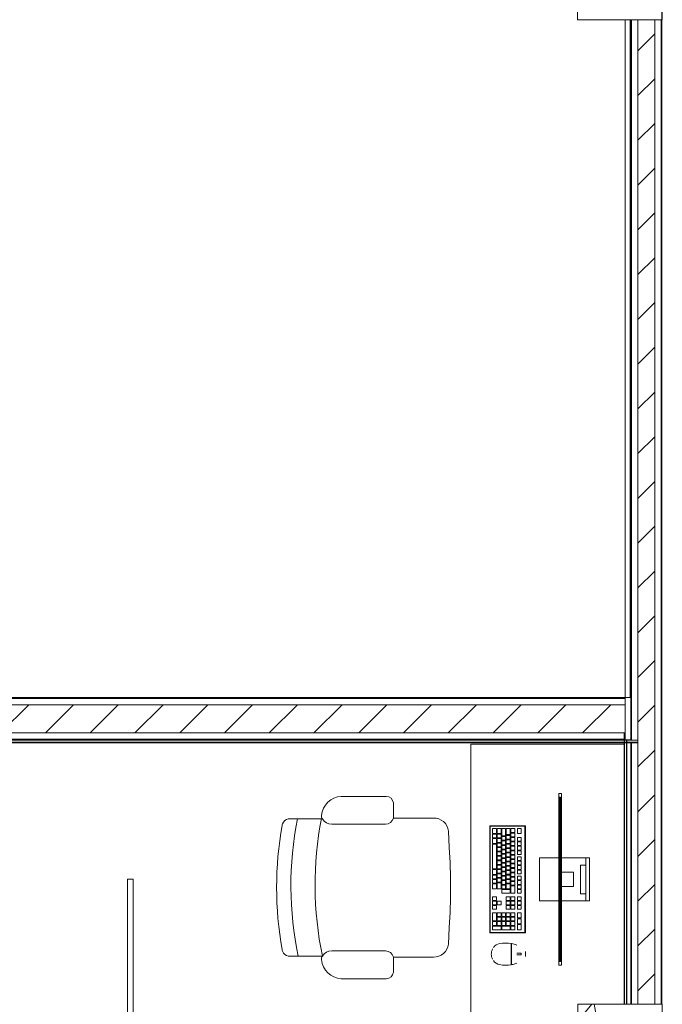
# Model space of a CAD drawing. Header units: metres. Extents: x 1.7 to 42.3, y -72.9 to -47.6.
# Tile 204 of 216: x 37.9 to 40.2, y -61.3 to -57.8. Entities that reach past the tile are written whole.
import ezdxf

# ---------------------------------------------------------------- set-up
doc = ezdxf.new("R2010")
doc.units = ezdxf.units.M
for name, color, linetype, lineweight in [('A-COLS', 7, 'Continuous', 18), ('A-FLOR', 7, 'Continuous', 18), ('A-GENM', 7, 'Continuous', 18), ('A-WALL', 7, 'Continuous', 18), ('A-WALL-PATT', 7, 'Continuous', 18), ('I-FURN', 7, 'Continuous', 18), ('S-COLS', 7, 'Continuous', 18)]:
    doc.layers.add(name, color=color, linetype=linetype, lineweight=lineweight)
pattern_1 = [(50, (21.555, -62.9), (0.5465545, -0.047815), [0.05715, -0.62865]), (355, (21.555, -62.9), (-0.105728, 0.573166), [0.04572, -0.50292]), (100.451, (21.601, -62.904), (0.440828, 0.525349), [0.04857, -0.53427]), (46.184, (21.555, -62.748), (0.813237, -0.12613), [0.08573, -0.94298]), (96.636, (21.623, -62.758), (0.712212, 0.742287), [0.07286, -0.80141]), (351.184, (21.555, -62.748), (0.712217, 0.742274), [0.06858, -0.75438]), (21, (21.631, -62.786), (0.454846, -0.306795), [0.05715, -0.62865]), (326, (21.631, -62.786), (0.185405, 0.55256), [0.04572, -0.50292]), (71.451, (21.669, -62.811), (0.640251, 0.245763), [0.04857, -0.53427]), (37.5, (21.555, -62.9), (0.009261, 0.2536672), [0.02515, -0.47168, 0.02515, -0.48539, -0.50482]), (37.5, (21.555, -62.9), (0.009261, 0.2536672), [-1.007, 0.02515, -0.47968]), (7.5, (21.555, -62.9), (0.2004558, 0.300546), [0.02515, -0.26594, 0.02515, -0.46025, -0.1924]), (7.5, (21.555, -62.9), (0.2004558, 0.300546), [-0.77648, 0.02515, -0.16726]), (327.5, (21.385, -62.9), (0.4067682, -0.0171882), [0.02515, -0.16535, 0.02515, -0.56921, -0.78867]), (327.5, (21.385, -62.9), (0.4067682, -0.0171882), [-0.78486, 0.02515, -0.76352]), (317.5, (21.309, -62.9), (0.444383, 0.0762794), [0.02515, -0.2225, 0.02515, -0.36957, -0.56007]), (317.5, (21.309, -62.9), (0.444383, 0.0762794), [-0.64237, 0.02515, -0.53492])]
pattern_2 = [(45, (21.555, -62.9), (-0.0795495, 0.0795495), [])]

# ---------------------------------------------------------------- blocks, each defined once
blk = doc.blocks.new('CADEIRA GIRATÓRIA OPERACIONAL COM BRAÇO - High Back Fully Upholstered-1902043-2PAV - FRIGORÍFICA')
at = {"layer": 'I-FURN', "color": 253, "true_color": 0xaaaaaa}
for p, q in [((-0.2439, 0.4559), (-0.2439, 0.5772)), ((0.2439, 0.5772), (0.2439, 0.4559)), ((-0.2252, 0.2315), (-0.2252, 0.4225)), ((0.2252, 0.2315), (0.2252, 0.4225)), ((-0.3242, 0.2293), (-0.3242, 0.3887)), ((0.3242, 0.3887), (0.3242, 0.2293)), ((-0.2469, 0.2036), (-0.3007, 0.2036)), ((-0.2469, 0.0612), (-0.2469, 0.2036)), ((0.2469, 0.2036), (0.2469, 0.0612)), ((0.3007, 0.2036), (0.2469, 0.2036)), ((-0.1421, 0.0052), (-0.2007, 0.0078)), ((0.2007, 0.0078), (0.1421, 0.0052))]:
    blk.add_line(p, q, dxfattribs=at)
for centre, radius, start, end in [((-0.2192, 0.5734), 0.0249, 107.2911, 171.2069), ((-0.1985, 0.5252), 0.0773, 106.4694, 111.3458), ((0, -0.6572), 1.2757, 80.0509, 99.9491), ((0.1985, 0.5252), 0.0773, 68.6542, 73.5306), ((0.2192, 0.5734), 0.0249, 8.7931, 72.7089), ((0.0063, -0.6682), 1.236, 78.9173, 101.6771), ((-0.2492, 0.3843), 0.0751, 95.2194, 176.6169), ((-0.2543, 0.4408), 0.0184, 55.2455, 95.2194), ((0.0083, -0.7541), 1.236, 78.9173, 101.7706), ((-0.2643, 0.4225), 0.0391, 0, 58.5107), ((0.2643, 0.4225), 0.0391, 121.4893, 180), ((0.2543, 0.4408), 0.0184, 84.7806, 124.7545), ((0.2543, 0.4408), 0.0184, 84.7806, 124.7545), ((0.2492, 0.3843), 0.0751, 3.3831, 84.7806), ((-0.2983, 0.2293), 0.0259, 180, 264.7241), ((-0.2539, 0.2315), 0.0287, 284.0881, 0), ((0.2539, 0.2315), 0.0287, 180, 255.9119), ((0.2983, 0.2293), 0.0259, 275.2759, 0), ((-0.195, 0.0595), 0.052, 178.1312, 263.7247), ((0.195, 0.0595), 0.052, 276.2753, 1.8688), ((0, 1.953), 1.953, 265.8275, 274.1725)]:
    blk.add_arc(centre, radius, start, end, dxfattribs=at)
blk = doc.blocks.new('COMPUTADOR_ TECLADO_MONITOR_MOUSE - Keyboard-V31-2PAV - FRIGORÍFICA')
at = {"layer": 'A-GENM', "color": 253, "true_color": 0xaaaaaa}
for p, q in [((0.0762, 0.2274), (-0.0762, 0.2274)), ((-0.0762, 0.2274), (-0.0762, 0.2147)), ((-0.0762, 0.2147), (0.0762, 0.2147)), ((-0.0762, 0.2084), (-0.0762, 0.2147)), ((0.0508, 0.2147), (-0.0508, 0.2147)), ((-0.0508, 0.2147), (-0.0508, 0.1957)), ((0.0508, 0.1957), (0.0508, 0.2147)), ((0.0762, 0.2147), (0.0762, 0.2274)), ((0.0762, 0.2147), (0.0762, 0.2084)), ((-0.0762, 0.1278), (-0.0762, 0.2084)), ((-0.0508, 0.1957), (0.0508, 0.1957)), ((0.0762, 0.2084), (0.0762, 0.1278)), ((0.0254, 0.1711), (-0.0254, 0.1711)), ((-0.0254, 0.1711), (-0.0254, 0.1278)), ((0.0254, 0.1278), (0.0254, 0.1711)), ((0.3048, 0.1278), (-0.3048, 0.1278)), ((-0.3048, 0.1278), (-0.3048, 0.1183)), ((-0.3048, 0.1183), (-0.2921, 0.1183)), ((-0.2921, 0.1183), (-0.2921, 0.1246)), ((-0.2921, 0.1246), (0.2921, 0.1246)), ((0.2921, 0.1246), (-0.2921, 0.1246)), ((-0.2921, 0.1246), (-0.2921, 0.1214)), ((-0.2921, 0.1214), (0.2921, 0.1214)), ((0.2921, 0.1183), (-0.2921, 0.1183)), ((-0.0762, 0.0496), (-0.0762, 0.1183)), ((-0.0254, 0.1278), (0.0254, 0.1278)), ((0.0762, 0.1183), (0.0762, 0.0496)), ((0.2921, 0.1246), (0.2921, 0.1183)), ((0.2921, 0.1214), (0.2921, 0.1246)), ((0.2921, 0.1183), (0.3048, 0.1183)), ((0.3048, 0.1183), (0.3048, 0.1278)), ((-0.0762, 0.0496), (0.0762, 0.0496)), ((-0.1905, 0), (0.1905, 0)), ((-0.1905, -0.127), (-0.1905, 0)), ((-0.1889, -0.0032), (-0.1889, -0.1238)), ((0.1873, -0.0016), (-0.1873, -0.0016)), ((-0.1632, -0.0146), (-0.1808, -0.0146)), ((-0.1808, -0.0146), (-0.1808, -0.0285)), ((-0.1808, -0.0285), (-0.1632, -0.0285)), ((-0.1632, -0.0285), (-0.1632, -0.0146)), ((-0.1358, -0.0146), (-0.149, -0.0146)), ((-0.149, -0.0146), (-0.149, -0.0285)), ((-0.149, -0.0285), (-0.1358, -0.0285)), ((-0.1358, -0.0285), (-0.1358, -0.0146)), ((-0.1201, -0.0146), (-0.1333, -0.0146)), ((-0.1333, -0.0146), (-0.1333, -0.0285)), ((-0.1333, -0.0285), (-0.1201, -0.0285)), ((-0.1201, -0.0285), (-0.1201, -0.0146)), ((-0.1044, -0.0146), (-0.1177, -0.0146)), ((-0.1177, -0.0146), (-0.1177, -0.0285)), ((-0.1177, -0.0285), (-0.1044, -0.0285)), ((-0.1044, -0.0285), (-0.1044, -0.0146)), ((-0.0887, -0.0146), (-0.102, -0.0146)), ((-0.102, -0.0146), (-0.102, -0.0285)), ((-0.102, -0.0285), (-0.0887, -0.0285)), ((-0.0887, -0.0285), (-0.0887, -0.0146)), ((-0.0668, -0.0146), (-0.0801, -0.0146)), ((-0.0801, -0.0146), (-0.0801, -0.0285)), ((-0.0801, -0.0285), (-0.0668, -0.0285)), ((-0.0668, -0.0285), (-0.0668, -0.0146)), ((-0.0512, -0.0146), (-0.0644, -0.0146)), ((-0.0644, -0.0146), (-0.0644, -0.0285)), ((-0.0644, -0.0285), (-0.0512, -0.0285)), ((-0.0512, -0.0285), (-0.0512, -0.0146)), ((-0.0355, -0.0146), (-0.0488, -0.0146)), ((-0.0488, -0.0146), (-0.0488, -0.0285)), ((-0.0488, -0.0285), (-0.0355, -0.0285)), ((-0.0355, -0.0285), (-0.0355, -0.0146)), ((-0.0198, -0.0146), (-0.0331, -0.0146)), ((-0.0331, -0.0146), (-0.0331, -0.0285)), ((-0.0331, -0.0285), (-0.0198, -0.0285)), ((-0.0198, -0.0285), (-0.0198, -0.0146)), ((0.0021, -0.0146), (-0.0112, -0.0146)), ((-0.0112, -0.0146), (-0.0112, -0.0285)), ((-0.0112, -0.0285), (0.0021, -0.0285)), ((0.0021, -0.0285), (0.0021, -0.0146)), ((0.0177, -0.0146), (0.0045, -0.0146)), ((0.0045, -0.0146), (0.0045, -0.0285)), ((0.0045, -0.0285), (0.0177, -0.0285)), ((0.0177, -0.0285), (0.0177, -0.0146)), ((0.0334, -0.0146), (0.0202, -0.0146)), ((0.0202, -0.0146), (0.0202, -0.0285)), ((0.0202, -0.0285), (0.0334, -0.0285)), ((0.0334, -0.0285), (0.0334, -0.0146)), ((0.0491, -0.0146), (0.0358, -0.0146)), ((0.0358, -0.0146), (0.0358, -0.0285)), ((0.0358, -0.0285), (0.0491, -0.0285)), ((0.0491, -0.0285), (0.0491, -0.0146)), ((0.075, -0.0146), (0.0617, -0.0146)), ((0.0617, -0.0146), (0.0617, -0.0285)), ((0.0617, -0.0285), (0.075, -0.0285)), ((0.075, -0.0285), (0.075, -0.0146)), ((0.0906, -0.0146), (0.0774, -0.0146)), ((0.0774, -0.0146), (0.0774, -0.0285)), ((0.0774, -0.0285), (0.0906, -0.0285)), ((0.0906, -0.0285), (0.0906, -0.0146)), ((0.1063, -0.0146), (0.093, -0.0146)), ((0.093, -0.0146), (0.093, -0.0285)), ((0.093, -0.0285), (0.1063, -0.0285)), ((0.1063, -0.0285), (0.1063, -0.0146)), ((0.1372, -0.0146), (0.1188, -0.0146)), ((0.1188, -0.0146), (0.1188, -0.0285)), ((0.1188, -0.0285), (0.1372, -0.0285)), ((0.1372, -0.0285), (0.1372, -0.0146)), ((0.1581, -0.0146), (0.1398, -0.0146)), ((0.1398, -0.0146), (0.1398, -0.0285)), ((0.1398, -0.0285), (0.1581, -0.0285)), ((0.1581, -0.0285), (0.1581, -0.0146)), ((0.1791, -0.0146), (0.1607, -0.0146)), ((0.1607, -0.0146), (0.1607, -0.0285)), ((0.1607, -0.0285), (0.1791, -0.0285)), ((0.1791, -0.0285), (0.1791, -0.0146)), ((0.1889, -0.1238), (0.1889, -0.0032)), ((0.1905, 0), (0.1905, -0.127)), ((0.2742, 0), (0.2569, 0)), ((0.2686, -0.0156), (0.2622, -0.0156)), ((0.2622, -0.0156), (0.2622, -0.0303)), ((0.2686, -0.0303), (0.2686, -0.0156)), ((-0.1671, -0.0376), (-0.1804, -0.0376)), ((-0.1804, -0.0376), (-0.1804, -0.0515)), ((-0.1804, -0.0515), (-0.1671, -0.0515)), ((-0.1591, -0.0539), (-0.1804, -0.0539)), ((-0.1804, -0.0539), (-0.1804, -0.0678)), ((-0.1804, -0.0678), (-0.1591, -0.0678)), ((-0.1671, -0.0515), (-0.1671, -0.0376)), ((-0.1514, -0.0376), (-0.1647, -0.0376)), ((-0.1647, -0.0376), (-0.1647, -0.0515)), ((-0.1647, -0.0515), (-0.1514, -0.0515)), ((-0.1591, -0.0678), (-0.1591, -0.0539)), ((-0.1434, -0.0539), (-0.1566, -0.0539)), ((-0.1566, -0.0539), (-0.1566, -0.0678)), ((-0.1566, -0.0678), (-0.1434, -0.0678)), ((-0.1514, -0.0515), (-0.1514, -0.0376)), ((-0.1358, -0.0376), (-0.149, -0.0376)), ((-0.149, -0.0376), (-0.149, -0.0515)), ((-0.149, -0.0515), (-0.1358, -0.0515)), ((-0.1434, -0.0678), (-0.1434, -0.0539)), ((-0.1277, -0.0539), (-0.141, -0.0539)), ((-0.141, -0.0539), (-0.141, -0.0678)), ((-0.141, -0.0678), (-0.1277, -0.0678)), ((-0.1358, -0.0515), (-0.1358, -0.0376)), ((-0.1201, -0.0376), (-0.1333, -0.0376)), ((-0.1333, -0.0376), (-0.1333, -0.0515)), ((-0.1333, -0.0515), (-0.1201, -0.0515)), ((-0.1277, -0.0678), (-0.1277, -0.0539)), ((-0.112, -0.0539), (-0.1253, -0.0539)), ((-0.1253, -0.0539), (-0.1253, -0.0678)), ((-0.1253, -0.0678), (-0.112, -0.0678)), ((-0.1201, -0.0515), (-0.1201, -0.0376)), ((-0.1044, -0.0376), (-0.1177, -0.0376)), ((-0.1177, -0.0376), (-0.1177, -0.0515)), ((-0.1177, -0.0515), (-0.1044, -0.0515)), ((-0.112, -0.0678), (-0.112, -0.0539)), ((-0.0964, -0.0539), (-0.1096, -0.0539)), ((-0.1096, -0.0539), (-0.1096, -0.0678)), ((-0.1096, -0.0678), (-0.0964, -0.0678)), ((-0.1044, -0.0515), (-0.1044, -0.0376)), ((-0.0887, -0.0376), (-0.102, -0.0376)), ((-0.102, -0.0376), (-0.102, -0.0515)), ((-0.102, -0.0515), (-0.0887, -0.0515)), ((-0.0964, -0.0678), (-0.0964, -0.0539)), ((-0.0807, -0.0539), (-0.0939, -0.0539)), ((-0.0939, -0.0539), (-0.0939, -0.0678)), ((-0.0939, -0.0678), (-0.0807, -0.0678)), ((-0.0887, -0.0515), (-0.0887, -0.0376)), ((-0.0731, -0.0376), (-0.0863, -0.0376)), ((-0.0863, -0.0376), (-0.0863, -0.0515)), ((-0.0863, -0.0515), (-0.0731, -0.0515)), ((-0.0807, -0.0678), (-0.0807, -0.0539)), ((-0.065, -0.0539), (-0.0783, -0.0539)), ((-0.0783, -0.0539), (-0.0783, -0.0678)), ((-0.0783, -0.0678), (-0.065, -0.0678)), ((-0.0731, -0.0515), (-0.0731, -0.0376)), ((-0.0574, -0.0376), (-0.0706, -0.0376)), ((-0.0706, -0.0376), (-0.0706, -0.0515)), ((-0.0706, -0.0515), (-0.0574, -0.0515)), ((-0.065, -0.0678), (-0.065, -0.0539)), ((-0.0493, -0.0539), (-0.0626, -0.0539)), ((-0.0626, -0.0539), (-0.0626, -0.0678)), ((-0.0626, -0.0678), (-0.0493, -0.0678)), ((-0.0574, -0.0515), (-0.0574, -0.0376)), ((-0.0417, -0.0376), (-0.055, -0.0376)), ((-0.055, -0.0376), (-0.055, -0.0515)), ((-0.055, -0.0515), (-0.0417, -0.0515)), ((-0.0493, -0.0678), (-0.0493, -0.0539)), ((-0.0336, -0.0539), (-0.0469, -0.0539)), ((-0.0469, -0.0539), (-0.0469, -0.0678)), ((-0.0469, -0.0678), (-0.0336, -0.0678)), ((-0.0417, -0.0515), (-0.0417, -0.0376)), ((-0.026, -0.0376), (-0.0393, -0.0376)), ((-0.0393, -0.0376), (-0.0393, -0.0515)), ((-0.0393, -0.0515), (-0.026, -0.0515)), ((-0.0336, -0.0678), (-0.0336, -0.0539)), ((-0.018, -0.0539), (-0.0312, -0.0539)), ((-0.0312, -0.0539), (-0.0312, -0.0678)), ((-0.0312, -0.0678), (-0.018, -0.0678)), ((-0.026, -0.0515), (-0.026, -0.0376)), ((-0.0103, -0.0376), (-0.0236, -0.0376)), ((-0.0236, -0.0376), (-0.0236, -0.0515)), ((-0.0236, -0.0515), (-0.0103, -0.0515)), ((-0.018, -0.0678), (-0.018, -0.0539)), ((-0.0023, -0.0539), (-0.0156, -0.0539)), ((-0.0156, -0.0539), (-0.0156, -0.0678)), ((-0.0156, -0.0678), (-0.0023, -0.0678)), ((-0.0103, -0.0515), (-0.0103, -0.0376)), ((0.0053, -0.0376), (-0.0079, -0.0376)), ((-0.0079, -0.0376), (-0.0079, -0.0515)), ((-0.0079, -0.0515), (0.0053, -0.0515)), ((-0.0023, -0.0678), (-0.0023, -0.0539)), ((0.0134, -0.0539), (0.0001, -0.0539)), ((0.0001, -0.0539), (0.0001, -0.0678)), ((0.0001, -0.0678), (0.0134, -0.0678)), ((0.0053, -0.0515), (0.0053, -0.0376)), ((0.021, -0.0376), (0.0077, -0.0376)), ((0.0077, -0.0376), (0.0077, -0.0515)), ((0.0077, -0.0515), (0.021, -0.0515)), ((0.0134, -0.0678), (0.0134, -0.0539)), ((0.0334, -0.0539), (0.0158, -0.0539)), ((0.0158, -0.0539), (0.0158, -0.0678)), ((0.0158, -0.0678), (0.0334, -0.0678)), ((0.021, -0.0515), (0.021, -0.0376)), ((0.0491, -0.0376), (0.0234, -0.0376)), ((0.0234, -0.0376), (0.0234, -0.0515)), ((0.0234, -0.0515), (0.0491, -0.0515)), ((0.0334, -0.0678), (0.0334, -0.0539)), ((0.0491, -0.0539), (0.0359, -0.0539)), ((0.0359, -0.0539), (0.0359, -0.0841)), ((0.0491, -0.0515), (0.0491, -0.0376)), ((0.0491, -0.0841), (0.0491, -0.0539)), ((0.075, -0.0376), (0.0617, -0.0376)), ((0.0617, -0.0376), (0.0617, -0.0515)), ((0.0617, -0.0515), (0.075, -0.0515)), ((0.0617, -0.0539), (0.0617, -0.0678)), ((0.075, -0.0539), (0.0617, -0.0539)), ((0.0617, -0.0678), (0.075, -0.0678)), ((0.075, -0.0515), (0.075, -0.0376)), ((0.075, -0.0678), (0.075, -0.0539)), ((0.0906, -0.0376), (0.0774, -0.0376)), ((0.0774, -0.0376), (0.0774, -0.0515)), ((0.0774, -0.0515), (0.0906, -0.0515)), ((0.0774, -0.0539), (0.0774, -0.0678)), ((0.0906, -0.0539), (0.0774, -0.0539)), ((0.0774, -0.0678), (0.0906, -0.0678)), ((0.0906, -0.0515), (0.0906, -0.0376)), ((0.0906, -0.0678), (0.0906, -0.0539)), ((0.1063, -0.0376), (0.093, -0.0376)), ((0.093, -0.0376), (0.093, -0.0515)), ((0.093, -0.0515), (0.1063, -0.0515)), ((0.093, -0.0539), (0.093, -0.0678)), ((0.1063, -0.0539), (0.093, -0.0539)), ((0.093, -0.0678), (0.1063, -0.0678)), ((0.1063, -0.0515), (0.1063, -0.0376)), ((0.1063, -0.0678), (0.1063, -0.0539)), ((0.1321, -0.0376), (0.1188, -0.0376)), ((0.1188, -0.0376), (0.1188, -0.0515)), ((0.1188, -0.0515), (0.1321, -0.0515)), ((0.1321, -0.0539), (0.1188, -0.0539)), ((0.1188, -0.0539), (0.1188, -0.0678)), ((0.1188, -0.0678), (0.1321, -0.0678)), ((0.1321, -0.0515), (0.1321, -0.0376)), ((0.1321, -0.0678), (0.1321, -0.0539)), ((0.1477, -0.0376), (0.1345, -0.0376)), ((0.1345, -0.0376), (0.1345, -0.0515)), ((0.1345, -0.0515), (0.1477, -0.0515)), ((0.1477, -0.0539), (0.1345, -0.0539)), ((0.1345, -0.0539), (0.1345, -0.0678)), ((0.1345, -0.0678), (0.1477, -0.0678)), ((0.1477, -0.0515), (0.1477, -0.0376)), ((0.1477, -0.0678), (0.1477, -0.0539)), ((0.1634, -0.0376), (0.1501, -0.0376)), ((0.1501, -0.0376), (0.1501, -0.0515)), ((0.1501, -0.0515), (0.1634, -0.0515)), ((0.1634, -0.0539), (0.1501, -0.0539)), ((0.1501, -0.0539), (0.1501, -0.0678)), ((0.1501, -0.0678), (0.1634, -0.0678)), ((0.1634, -0.0515), (0.1634, -0.0376)), ((0.1634, -0.0678), (0.1634, -0.0539)), ((0.1791, -0.0376), (0.1658, -0.0376)), ((0.1658, -0.0376), (0.1658, -0.0515)), ((0.1658, -0.0515), (0.1791, -0.0515)), ((0.1791, -0.0539), (0.1658, -0.0539)), ((0.1658, -0.0539), (0.1658, -0.0841)), ((0.1791, -0.0515), (0.1791, -0.0376)), ((0.1791, -0.0841), (0.1791, -0.0539)), ((0.3031, -0.0502), (0.228, -0.0502)), ((0.2332, -0.0493), (0.2281, -0.0493)), ((0.229, -0.0493), (0.229, -0.0502)), ((0.229, -0.0502), (0.229, -0.0493)), ((0.303, -0.0493), (0.2332, -0.0493)), ((0.3022, -0.0502), (0.3022, -0.0493)), ((0.3022, -0.0493), (0.3022, -0.0502)), ((-0.1547, -0.0702), (-0.1804, -0.0702)), ((-0.1804, -0.0702), (-0.1804, -0.0841)), ((-0.1804, -0.0841), (-0.1547, -0.0841)), ((-0.163, -0.0865), (-0.1804, -0.0865)), ((-0.1804, -0.0865), (-0.1804, -0.1004)), ((-0.1804, -0.1004), (-0.163, -0.1004)), ((-0.163, -0.1028), (-0.1804, -0.1028)), ((-0.1804, -0.1028), (-0.1804, -0.1167)), ((-0.163, -0.1004), (-0.163, -0.0865)), ((-0.163, -0.1167), (-0.163, -0.1028)), ((-0.1473, -0.0865), (-0.1606, -0.0865)), ((-0.1606, -0.0865), (-0.1606, -0.1004)), ((-0.1606, -0.1004), (-0.1473, -0.1004)), ((-0.1473, -0.1028), (-0.1606, -0.1028)), ((-0.1606, -0.1028), (-0.1606, -0.1167)), ((-0.1547, -0.0841), (-0.1547, -0.0702)), ((-0.139, -0.0702), (-0.1523, -0.0702)), ((-0.1523, -0.0702), (-0.1523, -0.0841)), ((-0.1523, -0.0841), (-0.139, -0.0841)), ((-0.1473, -0.1004), (-0.1473, -0.0865)), ((-0.1473, -0.1167), (-0.1473, -0.1028)), ((-0.1317, -0.0865), (-0.1449, -0.0865)), ((-0.1449, -0.0865), (-0.1449, -0.1004)), ((-0.1449, -0.1004), (-0.1317, -0.1004)), ((-0.1275, -0.1028), (-0.1449, -0.1028)), ((-0.1449, -0.1028), (-0.1449, -0.1167)), ((-0.139, -0.0841), (-0.139, -0.0702)), ((-0.1233, -0.0702), (-0.1366, -0.0702)), ((-0.1366, -0.0702), (-0.1366, -0.0841)), ((-0.1366, -0.0841), (-0.1233, -0.0841)), ((-0.1317, -0.1004), (-0.1317, -0.0865)), ((-0.116, -0.0865), (-0.1292, -0.0865)), ((-0.1292, -0.0865), (-0.1292, -0.1004)), ((-0.1292, -0.1004), (-0.116, -0.1004)), ((-0.1275, -0.1167), (-0.1275, -0.1028)), ((-0.0372, -0.1028), (-0.1251, -0.1028)), ((-0.1251, -0.1028), (-0.1251, -0.1167)), ((-0.1233, -0.0841), (-0.1233, -0.0702)), ((-0.1076, -0.0702), (-0.1209, -0.0702)), ((-0.1209, -0.0702), (-0.1209, -0.0841)), ((-0.1209, -0.0841), (-0.1076, -0.0841)), ((-0.116, -0.1004), (-0.116, -0.0865)), ((-0.1003, -0.0865), (-0.1136, -0.0865)), ((-0.1136, -0.0865), (-0.1136, -0.1004)), ((-0.1136, -0.1004), (-0.1003, -0.1004)), ((-0.1076, -0.0841), (-0.1076, -0.0702)), ((-0.092, -0.0702), (-0.1052, -0.0702)), ((-0.1052, -0.0702), (-0.1052, -0.0841)), ((-0.1052, -0.0841), (-0.092, -0.0841)), ((-0.1003, -0.1004), (-0.1003, -0.0865)), ((-0.0846, -0.0865), (-0.0979, -0.0865)), ((-0.0979, -0.0865), (-0.0979, -0.1004)), ((-0.0979, -0.1004), (-0.0846, -0.1004)), ((-0.092, -0.0841), (-0.092, -0.0702)), ((-0.0763, -0.0702), (-0.0896, -0.0702)), ((-0.0896, -0.0702), (-0.0896, -0.0841)), ((-0.0896, -0.0841), (-0.0763, -0.0841)), ((-0.0846, -0.1004), (-0.0846, -0.0865)), ((-0.069, -0.0865), (-0.0822, -0.0865)), ((-0.0822, -0.0865), (-0.0822, -0.1004)), ((-0.0822, -0.1004), (-0.069, -0.1004)), ((-0.0763, -0.0841), (-0.0763, -0.0702)), ((-0.0606, -0.0702), (-0.0739, -0.0702)), ((-0.0739, -0.0702), (-0.0739, -0.0841)), ((-0.0739, -0.0841), (-0.0606, -0.0841)), ((-0.069, -0.1004), (-0.069, -0.0865)), ((-0.0533, -0.0865), (-0.0665, -0.0865)), ((-0.0665, -0.0865), (-0.0665, -0.1004)), ((-0.0665, -0.1004), (-0.0533, -0.1004)), ((-0.0606, -0.0841), (-0.0606, -0.0702)), ((-0.0449, -0.0702), (-0.0582, -0.0702)), ((-0.0582, -0.0702), (-0.0582, -0.0841)), ((-0.0582, -0.0841), (-0.0449, -0.0841)), ((-0.0533, -0.1004), (-0.0533, -0.0865)), ((-0.0376, -0.0865), (-0.0509, -0.0865)), ((-0.0509, -0.0865), (-0.0509, -0.1004)), ((-0.0509, -0.1004), (-0.0376, -0.1004)), ((-0.0449, -0.0841), (-0.0449, -0.0702)), ((-0.0293, -0.0702), (-0.0425, -0.0702)), ((-0.0425, -0.0702), (-0.0425, -0.0841)), ((-0.0425, -0.0841), (-0.0293, -0.0841)), ((-0.0376, -0.1004), (-0.0376, -0.0865)), ((-0.0372, -0.1167), (-0.0372, -0.1028)), ((-0.0219, -0.0865), (-0.0352, -0.0865)), ((-0.0352, -0.0865), (-0.0352, -0.1004)), ((-0.0352, -0.1004), (-0.0219, -0.1004)), ((-0.0176, -0.1028), (-0.0348, -0.1028)), ((-0.0348, -0.1028), (-0.0348, -0.1167)), ((-0.0293, -0.0841), (-0.0293, -0.0702)), ((-0.0136, -0.0702), (-0.0268, -0.0702)), ((-0.0268, -0.0702), (-0.0268, -0.0841)), ((-0.0268, -0.0841), (-0.0136, -0.0841)), ((-0.0219, -0.1004), (-0.0219, -0.0865)), ((-0.0062, -0.0865), (-0.0195, -0.0865)), ((-0.0195, -0.0865), (-0.0195, -0.1004)), ((-0.0195, -0.1004), (-0.0062, -0.1004)), ((-0.0176, -0.1167), (-0.0176, -0.1028)), ((-0.0019, -0.1028), (-0.0152, -0.1028)), ((-0.0152, -0.1028), (-0.0152, -0.1167)), ((-0.0136, -0.0841), (-0.0136, -0.0702)), ((0.0021, -0.0702), (-0.0112, -0.0702)), ((-0.0112, -0.0702), (-0.0112, -0.0841)), ((-0.0112, -0.0841), (0.0021, -0.0841)), ((-0.0062, -0.1004), (-0.0062, -0.0865)), ((0.0094, -0.0865), (-0.0038, -0.0865)), ((-0.0038, -0.0865), (-0.0038, -0.1004)), ((-0.0038, -0.1004), (0.0094, -0.1004)), ((-0.0019, -0.1167), (-0.0019, -0.1028)), ((0.0138, -0.1028), (0.0005, -0.1028)), ((0.0005, -0.1028), (0.0005, -0.1167)), ((0.0021, -0.0841), (0.0021, -0.0702)), ((0.0178, -0.0702), (0.0045, -0.0702)), ((0.0045, -0.0702), (0.0045, -0.0841)), ((0.0045, -0.0841), (0.0178, -0.0841)), ((0.0094, -0.1004), (0.0094, -0.0865)), ((0.0334, -0.0865), (0.0118, -0.0865)), ((0.0118, -0.0865), (0.0118, -0.1004)), ((0.0118, -0.1004), (0.0334, -0.1004)), ((0.0138, -0.1167), (0.0138, -0.1028)), ((0.0334, -0.1028), (0.0162, -0.1028)), ((0.0162, -0.1028), (0.0162, -0.1167)), ((0.0178, -0.0841), (0.0178, -0.0702)), ((0.0334, -0.0702), (0.0202, -0.0702)), ((0.0202, -0.0702), (0.0202, -0.0841)), ((0.0202, -0.0841), (0.0334, -0.0841)), ((0.0334, -0.0841), (0.0334, -0.0702)), ((0.0334, -0.1004), (0.0334, -0.0865)), ((0.0334, -0.1167), (0.0334, -0.1028)), ((0.0359, -0.0841), (0.0491, -0.0841)), ((0.0617, -0.1028), (0.0617, -0.1167)), ((0.075, -0.1028), (0.0617, -0.1028)), ((0.075, -0.1167), (0.075, -0.1028)), ((0.0906, -0.0865), (0.0774, -0.0865)), ((0.0774, -0.0865), (0.0774, -0.1004)), ((0.0774, -0.1004), (0.0906, -0.1004)), ((0.0774, -0.1028), (0.0774, -0.1167)), ((0.0906, -0.1028), (0.0774, -0.1028)), ((0.0906, -0.1004), (0.0906, -0.0865)), ((0.0906, -0.1167), (0.0906, -0.1028)), ((0.093, -0.1028), (0.093, -0.1167)), ((0.1063, -0.1028), (0.093, -0.1028)), ((0.1063, -0.1167), (0.1063, -0.1028)), ((0.1321, -0.0702), (0.1188, -0.0702)), ((0.1188, -0.0702), (0.1188, -0.0841)), ((0.1188, -0.0841), (0.1321, -0.0841)), ((0.1321, -0.0865), (0.1188, -0.0865)), ((0.1188, -0.0865), (0.1188, -0.1004)), ((0.1188, -0.1004), (0.1321, -0.1004)), ((0.1477, -0.1028), (0.1188, -0.1028)), ((0.1188, -0.1028), (0.1188, -0.1167)), ((0.1321, -0.0841), (0.1321, -0.0702)), ((0.1321, -0.1004), (0.1321, -0.0865)), ((0.1477, -0.0702), (0.1345, -0.0702)), ((0.1345, -0.0702), (0.1345, -0.0841)), ((0.1345, -0.0841), (0.1477, -0.0841)), ((0.1477, -0.0865), (0.1345, -0.0865)), ((0.1345, -0.0865), (0.1345, -0.1004)), ((0.1345, -0.1004), (0.1477, -0.1004)), ((0.1477, -0.0841), (0.1477, -0.0702)), ((0.1477, -0.1004), (0.1477, -0.0865)), ((0.1477, -0.1167), (0.1477, -0.1028)), ((0.1634, -0.0702), (0.1501, -0.0702)), ((0.1501, -0.0702), (0.1501, -0.0841)), ((0.1501, -0.0841), (0.1634, -0.0841)), ((0.1634, -0.0865), (0.1501, -0.0865)), ((0.1501, -0.0865), (0.1501, -0.1004)), ((0.1501, -0.1004), (0.1634, -0.1004)), ((0.1634, -0.1028), (0.1501, -0.1028)), ((0.1501, -0.1028), (0.1501, -0.1167)), ((0.1634, -0.0841), (0.1634, -0.0702)), ((0.1634, -0.1004), (0.1634, -0.0865)), ((0.1634, -0.1167), (0.1634, -0.1028)), ((0.1658, -0.0841), (0.1791, -0.0841)), ((0.1791, -0.0865), (0.1658, -0.0865)), ((0.1658, -0.0865), (0.1658, -0.1167)), ((0.1791, -0.1167), (0.1791, -0.0865)), ((0.1905, -0.127), (-0.1905, -0.127)), ((-0.1873, -0.1254), (0.1873, -0.1254)), ((-0.1804, -0.1167), (-0.163, -0.1167)), ((-0.1606, -0.1167), (-0.1473, -0.1167)), ((-0.1449, -0.1167), (-0.1275, -0.1167)), ((-0.1251, -0.1167), (-0.0372, -0.1167)), ((-0.0348, -0.1167), (-0.0176, -0.1167)), ((-0.0152, -0.1167), (-0.0019, -0.1167)), ((0.0005, -0.1167), (0.0138, -0.1167)), ((0.0162, -0.1167), (0.0334, -0.1167)), ((0.0617, -0.1167), (0.075, -0.1167)), ((0.0774, -0.1167), (0.0906, -0.1167)), ((0.093, -0.1167), (0.1063, -0.1167)), ((0.1188, -0.1167), (0.1477, -0.1167)), ((0.1501, -0.1167), (0.1634, -0.1167)), ((0.1658, -0.1167), (0.1791, -0.1167))]:
    blk.add_line(p, q, dxfattribs=at)
for centre, radius, start, end in [((-0.1873, -0.0032), 0.00159, 90, 180), ((0.1873, -0.0032), 0.00159, 0, 90), ((0.3085, -0.0631), 0.0815, 156.5946, 170.2657), ((0.2227, -0.0631), 0.0815, 9.7343, 23.4054), ((0.3509, -0.0704), 0.1246, 170.6435, 189.7343), ((0.1802, -0.0704), 0.1246, 350.2657, 9.3565), ((0.2619, -0.0857), 0.0343, 189.7343, 235.0949), ((0.2692, -0.0857), 0.0343, 304.9051, 350.2657), ((-0.1873, -0.1238), 0.00159, 180, 270), ((0.1873, -0.1238), 0.00159, 270, 0), ((0.2697, -0.0694), 0.0523, 244.5006, 265.4994), ((0.2615, -0.0694), 0.0523, 274.5006, 295.4994)]:
    blk.add_arc(centre, radius, start, end, dxfattribs=at)
blk = doc.blocks.new('Concreto-Retangular-Coluna - 20 X 30-8710685-2PAV - FRIGORÍFICA')
at = {"layer": 'S-COLS', "true_color": 0xaaaaaa}
h = blk.add_hatch(dxfattribs=at)
h.set_pattern_fill('FP_15', color=253, style=0, pattern_type=2)
h.set_pattern_definition([(320, (-1.515, 18.463), (-0.047815, -0.546555), [0.05715, -0.62865]), (265, (-1.515, 18.463), (0.573166, 0.105728), [0.04572, -0.50292]), (10.451, (-1.519, 18.418), (0.525349, -0.440828), [0.04857, -0.53427]), (316.184, (-1.362, 18.463), (-0.12613, -0.813237), [0.08572, -0.94297]), (6.636, (-1.373, 18.396), (0.742287, -0.712212), [0.07286, -0.80141]), (261.184, (-1.362, 18.463), (0.742274, -0.712217), [0.06858, -0.75438]), (291, (-1.4, 18.387), (-0.306795, -0.454846), [0.05715, -0.62865]), (236, (-1.4, 18.387), (0.55256, -0.185405), [0.04572, -0.50292]), (341.451, (-1.426, 18.349), (0.245763, -0.640251), [0.04857, -0.53427]), (307.5, (-1.515, 18.463), (0.2536672, -0.009261), [0.02515, -0.47168, 0.02515, -0.48539, -0.50483]), (307.5, (-1.515, 18.463), (0.2536672, -0.009261), [-1.007, 0.02515, -0.47968]), (277.5, (-1.515, 18.463), (0.300546, -0.200456), [0.02515, -0.26594, 0.02515, -0.46025, -0.19241]), (277.5, (-1.515, 18.463), (0.300546, -0.200456), [-0.77648, 0.02515, -0.16726]), (237.5, (-1.515, 18.633), (-0.0171882, -0.4067682), [0.02515, -0.16535, 0.02515, -0.56921, -0.78867]), (237.5, (-1.515, 18.633), (-0.0171882, -0.4067682), [-0.78486, 0.02515, -0.76352]), (227.5, (-1.515, 18.71), (0.0762794, -0.444383), [0.02515, -0.2225, 0.02515, -0.36957, -0.56007]), (227.5, (-1.515, 18.71), (0.0762794, -0.444383), [-0.64237, 0.02515, -0.53492])])
h.paths.add_polyline_path([(-0.1, -0.15), (0.1, -0.15), (0.1, 0.15), (-0.1, 0.15)])
at = {"layer": 'S-COLS', "color": 253, "true_color": 0xaaaaaa}
for p, q in [((0.1, 0.15), (-0.1, 0.15)), ((-0.1, 0.15), (-0.1, -0.15)), ((0.1, -0.15), (0.1, 0.15)), ((-0.1, -0.15), (0.1, -0.15))]:
    blk.add_line(p, q, dxfattribs=at)
blk = doc.blocks.new('Concreto-Retangular-Coluna - 20 X 30-V39-2PAV - FRIGORÍFICA')
at = {"layer": 'S-COLS', "true_color": 0xaaaaaa}
h = blk.add_hatch(dxfattribs=at)
h.set_pattern_fill('FP_16', color=253, style=0, pattern_type=2)
h.set_pattern_definition([(320, (-5.214, 18.463), (-0.047815, -0.546555), [0.05715, -0.62865]), (265, (-5.214, 18.463), (0.573166, 0.105728), [0.04572, -0.50292]), (10.451, (-5.218, 18.417), (0.525349, -0.440828), [0.04857, -0.53427]), (316.184, (-5.062, 18.463), (-0.12613, -0.813237), [0.08572, -0.94297]), (6.636, (-5.072, 18.395), (0.742287, -0.712212), [0.07286, -0.80141]), (261.184, (-5.062, 18.463), (0.742274, -0.712217), [0.06858, -0.75438]), (291, (-5.1, 18.386), (-0.306795, -0.454846), [0.05715, -0.62865]), (236, (-5.1, 18.386), (0.55256, -0.185405), [0.04572, -0.50292]), (341.451, (-5.125, 18.348), (0.245763, -0.640251), [0.04857, -0.53427]), (307.5, (-5.214, 18.463), (0.2536672, -0.009261), [0.02515, -0.47168, 0.02515, -0.48539, -0.50482]), (307.5, (-5.214, 18.463), (0.2536672, -0.009261), [-1.007, 0.02515, -0.47968]), (277.5, (-5.214, 18.463), (0.300546, -0.200456), [0.02515, -0.26594, 0.02515, -0.46025, -0.19241]), (277.5, (-5.214, 18.463), (0.300546, -0.200456), [-0.77648, 0.02515, -0.16726]), (237.5, (-5.214, 18.632), (-0.0171882, -0.4067682), [0.02515, -0.16535, 0.02515, -0.56921, -0.78867]), (237.5, (-5.214, 18.632), (-0.0171882, -0.4067682), [-0.78486, 0.02515, -0.76352]), (227.5, (-5.214, 18.709), (0.0762794, -0.444383), [0.02515, -0.2225, 0.02515, -0.36957, -0.56007]), (227.5, (-5.214, 18.709), (0.0762794, -0.444383), [-0.64237, 0.02515, -0.53492])])
h.paths.add_polyline_path([(-0.1, -0.15), (0.1, -0.15), (0.1, 0.15), (-0.1, 0.15)])
at = {"layer": 'S-COLS', "color": 253, "true_color": 0xaaaaaa}
for p, q in [((0.1, 0.15), (-0.1, 0.15)), ((-0.1, 0.15), (-0.1, -0.15)), ((0.1, -0.15), (0.1, 0.15)), ((-0.1, -0.15), (0.1, -0.15))]:
    blk.add_line(p, q, dxfattribs=at)
blk = doc.blocks.new('Led_Stripe_11805 - Led_Stripe_11805-8119667-2PAV - FRIGORÍFICA')
at = {"layer": 'A-GENM', "color": 253, "true_color": 0xaaaaaa}
for p, q in [((-2, -0.01), (-2, 0.01)), ((-2, 0.01), (2, 0.01)), ((2, -0.01), (-2, -0.01))]:
    blk.add_line(p, q, dxfattribs=at)
blk = doc.blocks.new('4 GRE - ESCOLA DE CINEMA E AUDIOVISUAL CINE REX R07_rvt-1-2PAV - FRIGORÍFICA')
at = {"layer": 'A-WALL-PATT', "true_color": 0xd4d4d4}
h = blk.add_hatch(dxfattribs=at)
h.set_pattern_fill('FP_1', color=254, style=0, pattern_type=2)
h.set_pattern_definition(pattern_1)
h.paths.add_polyline_path([(40.0597, -71.5933), (40.0598, -71.5933), (40.0598, -68.3629), (40.0573, -68.3629), (40.0573, -71.5933)])
h.paths.add_polyline_path([(40.0598, -68.1629), (40.0598, -65.9931), (40.0573, -65.9931), (40.0574, -68.1629)])
h.paths.add_polyline_path([(40.0573, -65.8631), (40.0598, -65.8631), (40.0598, -63.9454), (40.0573, -63.9454), (40.0573, -65.8465)])
h.paths.add_polyline_path([(40.0598, -63.7454), (40.0593, -61.4854), (40.0573, -61.4854), (40.0573, -63.7454), (40.0583, -63.7454)])
h.paths.add_polyline_path([(40.0594, -61.2854), (40.0598, -61.2854), (40.0598, -60.3554), (40.0573, -60.3554), (40.0573, -61.2854)])
h.paths.add_polyline_path([(40.0598, -60.3469), (40.0598, -57.7861), (40.0573, -57.7861), (40.0573, -60.3469)])
h.paths.add_polyline_path([(40.0573, -57.5861), (40.0598, -57.5861), (40.0598, -54.4968), (40.0573, -54.4968), (40.0573, -57.5475)])
h.paths.add_polyline_path([(40.0598, -54.2968), (40.0598, -51.2461), (40.0573, -51.2461), (40.0573, -54.2968), (40.059, -54.2968)])
h = blk.add_hatch(dxfattribs=at)
h.set_pattern_fill('FP_2', color=254, style=0, pattern_type=2)
h.set_pattern_definition(pattern_2)
h.paths.add_polyline_path([(40.1423, -71.5933), (40.1423, -68.3629), (40.0823, -68.3629), (40.0823, -71.5933), (40.1413, -71.5933)])
h.paths.add_polyline_path([(40.1048, -68.1629), (40.1423, -68.1629), (40.1423, -63.9454), (40.0823, -63.9454), (40.0823, -68.1629)])
h.paths.add_polyline_path([(40.0823, -63.7454), (40.1423, -63.7454), (40.1423, -61.4854), (40.0823, -61.4854), (40.0823, -63.3568)])
h.paths.add_polyline_path([(40.0872, -61.2854), (40.1423, -61.2854), (40.1423, -57.7861), (40.0823, -57.7861), (40.0823, -61.2854)])
h.paths.add_polyline_path([(40.0823, -57.5861), (40.1423, -57.5861), (40.1423, -54.4968), (40.0823, -54.4968), (40.0823, -57.5475)])
h.paths.add_polyline_path([(40.0823, -54.2968), (40.1423, -54.2968), (40.1419, -51.2461), (40.0823, -51.2461), (40.0823, -54.2279)])
h = blk.add_hatch(dxfattribs=at)
h.set_pattern_fill('FP_1', color=254, style=0, pattern_type=2)
h.set_pattern_definition(pattern_1)
h.paths.add_polyline_path([(40.1648, -71.5933), (40.1673, -71.5933), (40.1673, -68.3629), (40.1648, -68.3629), (40.1648, -70.8259)])
h.paths.add_polyline_path([(40.1673, -68.1629), (40.1673, -63.9454), (40.1648, -63.9454), (40.1648, -68.1629)])
h.paths.add_polyline_path([(40.1648, -63.7454), (40.1673, -63.7454), (40.1673, -61.4854), (40.1648, -61.4854), (40.1648, -63.3568)])
h.paths.add_polyline_path([(40.1673, -61.2854), (40.1673, -57.7861), (40.1648, -57.7861), (40.1648, -61.2854)])
h.paths.add_polyline_path([(40.1648, -57.5861), (40.1673, -57.5861), (40.1673, -54.4968), (40.1648, -54.4968), (40.1648, -57.5475)])
h.paths.add_polyline_path([(40.1648, -54.2968), (40.1673, -54.2968), (40.1673, -51.2461), (40.1648, -51.2461), (40.1648, -54.2279)])
h = blk.add_hatch(dxfattribs=at)
h.set_pattern_fill('FP_1', color=254, style=0, pattern_type=2)
h.set_pattern_definition(pattern_1)
h.paths.add_polyline_path([(35.3495, -60.2704), (35.3495, -60.1954), (35.199, -60.1954), (35.199, -60.1979), (35.347, -60.1979), (35.347, -60.2704)])
h.paths.add_polyline_path([(36.252, -60.2704), (36.252, -60.1979), (40.0373, -60.1979), (40.0373, -60.1954), (36.2495, -60.1954), (36.2495, -60.2704)])
h.paths.add_polyline_path([(35.1305, -60.1979), (35.179, -60.1979), (35.179, -60.1954), (35.104, -60.1954), (35.104, -60.1979), (35.1065, -60.1979)])
h = blk.add_hatch(dxfattribs=at)
h.set_pattern_fill('FP_1', color=254, style=0, pattern_type=2)
h.set_pattern_definition(pattern_1)
h.paths.add_polyline_path([(40.022, -60.3454), (40.0329, -60.3454), (40.0329, -60.3429), (36.5621, -60.3429), (36.5621, -60.3454), (39.6959, -60.3454)])
h.paths.add_polyline_path([(35.179, -60.3454), (35.3495, -60.3454), (35.3495, -60.2704), (35.347, -60.2704), (35.347, -60.3429), (35.1065, -60.3429), (35.1065, -60.1979), (35.104, -60.1979), (35.104, -60.3454), (35.1305, -60.3454)])
h.paths.add_polyline_path([(36.3144, -60.3454), (36.3921, -60.3454), (36.3921, -60.3429), (36.252, -60.3429), (36.252, -60.2704), (36.2495, -60.2704), (36.2495, -60.3454), (36.3119, -60.3454)])
h.paths.add_polyline_path([(36.4006, -60.3454), (36.4046, -60.3454), (36.4046, -60.3429), (36.4006, -60.3429)])
h.paths.add_polyline_path([(36.5536, -60.3454), (36.5536, -60.3429), (36.5496, -60.3429), (36.5496, -60.3454), (36.5521, -60.3454)])
h = blk.add_hatch(dxfattribs=at)
h.set_pattern_fill('FP_2', color=254, style=0, pattern_type=2)
h.set_pattern_definition(pattern_2)
h.paths.add_polyline_path([(40.022, -60.3204), (40.0373, -60.3204), (40.0373, -60.2204), (36.2745, -60.2204), (36.2745, -60.3204), (39.6959, -60.3204)])
h.paths.add_polyline_path([(35.129, -60.3204), (35.3245, -60.3204), (35.3245, -60.2204), (35.129, -60.2204)])
at = {"layer": 'A-FLOR', "color": 253, "true_color": 0xaaaaaa}
for p, q in [((39.4879, -60.3602), (39.4879, -65.8531)), ((40.0329, -60.3602), (39.4879, -60.3602))]:
    blk.add_line(p, q, dxfattribs=at)
at = {"layer": 'A-WALL', "color": 253, "true_color": 0xaaaaaa}
for p, q in [((40.0373, -57.7861), (40.0373, -60.1954)), ((40.0543, -60.1954), (40.0543, -57.7861)), ((40.0558, -60.1954), (40.0558, -57.7861)), ((40.0573, -57.7861), (40.0573, -60.3454)), ((40.0573, -60.1954), (40.0573, -57.7861)), ((40.0598, -60.3469), (40.0598, -57.7861)), ((40.0823, -60.3469), (40.0823, -57.7861)), ((40.1423, -61.2854), (40.1423, -57.7861)), ((40.1648, -61.2854), (40.1648, -57.7861)), ((40.1673, -61.2854), (40.1673, -57.7861)), ((40.0373, -60.1954), (36.2495, -60.1954)), ((40.0373, -60.1979), (36.4271, -60.1979)), ((40.0373, -60.3454), (40.0373, -60.1954)), ((40.0373, -60.1954), (40.0573, -60.1954)), ((40.0373, -60.2204), (36.4271, -60.2204)), ((36.5621, -60.3204), (40.0329, -60.3204)), ((40.0329, -60.3204), (40.0344, -60.3204)), ((40.0329, -60.3204), (40.0344, -60.3204)), ((40.0329, -60.3204), (40.0329, -60.3429)), ((40.0344, -60.3204), (40.0373, -60.3204)), ((40.0344, -60.3204), (40.0373, -60.3204)), ((40.0344, -60.3204), (40.0344, -60.3454)), ((36.5621, -60.3429), (40.0329, -60.3429)), ((36.5621, -60.3454), (40.0329, -60.3454)), ((40.0329, -60.3454), (36.5621, -60.3454)), ((40.0573, -60.3469), (36.5621, -60.3469)), ((40.0573, -60.3539), (36.5621, -60.3539)), ((36.5621, -60.3554), (40.0573, -60.3554)), ((40.0329, -60.3429), (40.0329, -60.3454)), ((40.0329, -60.3454), (40.0329, -61.2854)), ((40.0344, -61.2854), (40.0344, -60.3454)), ((40.0429, -60.3454), (40.0373, -60.3454)), ((40.0573, -60.3454), (40.0373, -60.3454)), ((40.0414, -61.2854), (40.0414, -60.3454)), ((40.0429, -61.2854), (40.0429, -60.3454)), ((40.0573, -60.3469), (40.0573, -60.3454)), ((40.0598, -60.3469), (40.0573, -60.3469)), ((40.0823, -60.3539), (40.0573, -60.3539)), ((40.0573, -60.3554), (40.0573, -61.2854)), ((40.0573, -60.3554), (40.0598, -60.3554)), ((40.0823, -60.3469), (40.0598, -60.3469)), ((40.0598, -61.2854), (40.0598, -60.3554)), ((40.0598, -60.3554), (40.0823, -60.3554)), ((40.0823, -60.3539), (40.0823, -60.3469)), ((40.0823, -60.3539), (40.0823, -60.3469)), ((40.0823, -60.3554), (40.0823, -60.3539)), ((40.0823, -60.3554), (40.0823, -60.3539)), ((40.0823, -61.2854), (40.0823, -60.3554))]:
    blk.add_line(p, q, dxfattribs=at)
at = {"layer": 'A-GENM', "color": 253, "lineweight": 18, "true_color": 0xaaaaaa, "rotation": 269.9999999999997}
blk.add_blockref('COMPUTADOR_ TECLADO_MONITOR_MOUSE - Keyboard-V31-2PAV - FRIGORÍFICA', (39.6823, -60.8414), dxfattribs=at)
at = {"layer": 'A-GENM', "color": 253, "lineweight": 18, "true_color": 0xaaaaaa, "extrusion": (0, 0, -1), "rotation": 269.9999999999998}
blk.add_blockref('Led_Stripe_11805 - Led_Stripe_11805-8119667-2PAV - FRIGORÍFICA', (-38.2782, -62.8404), dxfattribs=at)
at = {"layer": 'I-FURN', "color": 253, "lineweight": 18, "true_color": 0xaaaaaa, "rotation": 90.00000000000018}
blk.add_blockref('CADEIRA GIRATÓRIA OPERACIONAL COM BRAÇO - High Back Fully Upholstered-1902043-2PAV - FRIGORÍFICA', (39.4166, -60.8704), dxfattribs=at)
at = {"layer": 'S-COLS', "color": 253, "lineweight": 18, "true_color": 0xaaaaaa, "rotation": 90.00000000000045}
for name, p in [('Concreto-Retangular-Coluna - 20 X 30-V39-2PAV - FRIGORÍFICA', (40.0176, -57.6861)), ('Concreto-Retangular-Coluna - 20 X 30-8710685-2PAV - FRIGORÍFICA', (40.0185, -61.3854))]:
    blk.add_blockref(name, p, dxfattribs=at)
blk = doc.blocks.new('Family - P26-300008-2PAV - FRIGORÍFICA')
at = {"layer": 'S-COLS', "color": 253, "true_color": 0xaaaaaa}
for p, q in [((0.15, 0.1), (-0.15, 0.1)), ((0.15, -0.1), (0.15, 0.1)), ((0.1487, -0.1), (0.15, -0.1))]:
    blk.add_line(p, q, dxfattribs=at)
blk = doc.blocks.new('Family - P26-301607-2PAV - FRIGORÍFICA')
at = {"layer": 'S-COLS', "color": 253, "true_color": 0xaaaaaa}
for p, q in [((0.15, 0.1), (-0.15, 0.1)), ((0.15, -0.1), (0.15, 0.1)), ((0.1487, -0.1), (0.15, -0.1))]:
    blk.add_line(p, q, dxfattribs=at)
blk = doc.blocks.new('ESTRUTURAL CINE REX _011_IFC-1-2PAV - FRIGORÍFICA')
at = {"layer": 'A-COLS', "color": 253, "lineweight": 18, "true_color": 0xaaaaaa}
blk.add_blockref('Family - P26-301607-2PAV - FRIGORÍFICA', (40.0189, -57.6855), dxfattribs=at)
at = {"layer": 'S-COLS', "color": 253, "lineweight": 18, "true_color": 0xaaaaaa}
blk.add_blockref('Family - P26-300008-2PAV - FRIGORÍFICA', (40.0189, -57.6855), dxfattribs=at)

msp = doc.modelspace()

# ---------------------------------------------------------------- block references
at = {"lineweight": 5}
for name in ['4 GRE - ESCOLA DE CINEMA E AUDIOVISUAL CINE REX R07_rvt-1-2PAV - FRIGORÍFICA', 'ESTRUTURAL CINE REX _011_IFC-1-2PAV - FRIGORÍFICA']:
    msp.add_blockref(name, (0, 0), dxfattribs=at)

doc.saveas('drawing.dxf')
